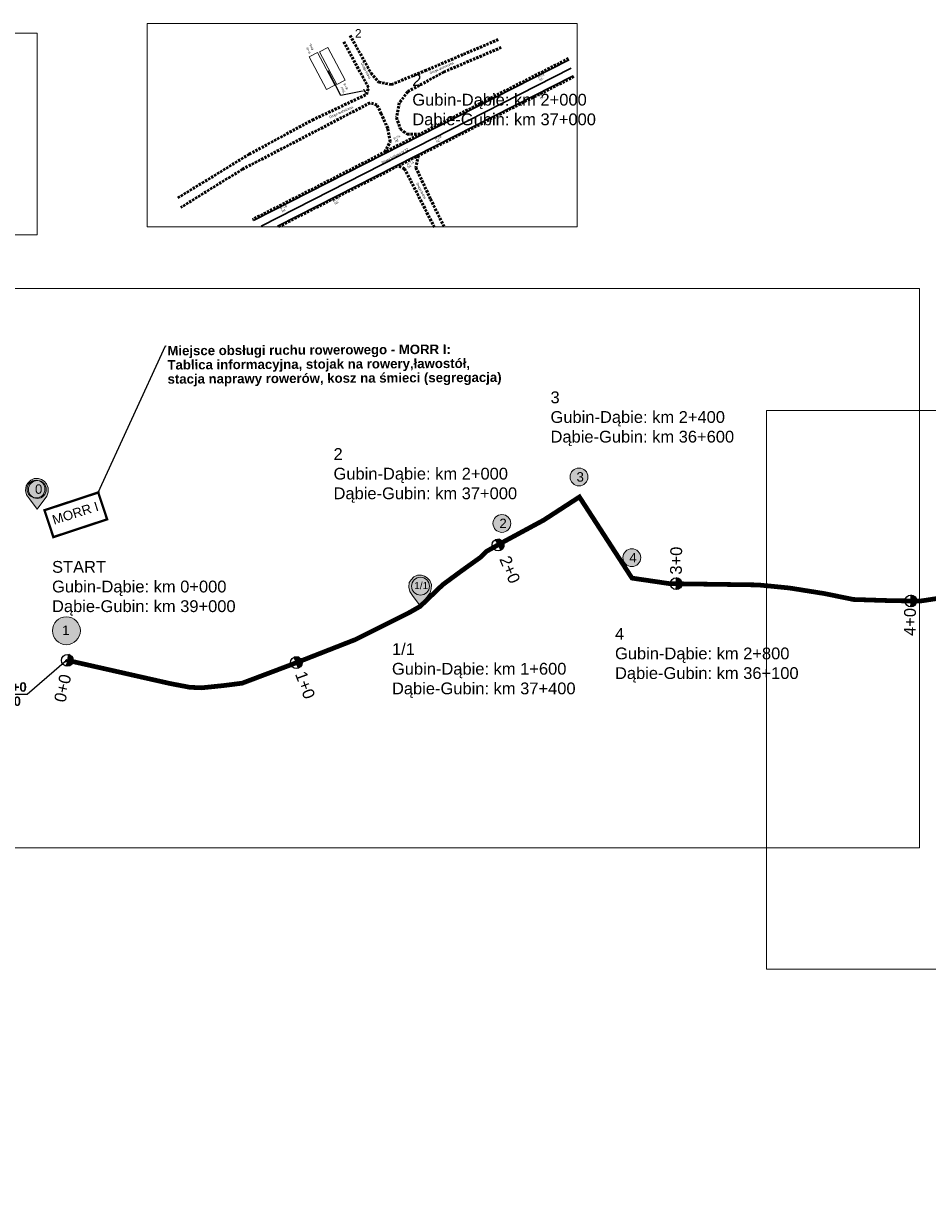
# Model space of a CAD drawing. Header units: millimetres. Extents: x -32728 to 16036, y -21222 to 1675.
# Tile 9 of 58: x 492 to 875, y 128 to 624. Entities that reach past the tile are written whole.
import ezdxf
from ezdxf import colors
from ezdxf.entities.mleader import LeaderData, LeaderLine
from ezdxf.math import Vec2, Vec3

# ---------------------------------------------------------------- set-up
doc = ezdxf.new("R2010")
doc.units = ezdxf.units.MM
doc.header["$XCLIPFRAME"] = 2
for name, pattern in [('2', [1.5, 1, -0.5]), ('P-1A', [12, 4, -8]), ('P-7a', [2, 1, -1]), ('P-7d', [1, 1, 0])]:
    doc.linetypes.add(name, pattern=pattern)
for name, color, linetype, lineweight, plot in [('0  podklady', 250, 'Continuous', 5, False), ('0 pomoc', 61, 'Continuous', 30, False), ('pomoc', 2, 'Continuous', 30, False)]:
    doc.layers.add(name, color=color, linetype=linetype, lineweight=lineweight, plot=plot)
for name, color, linetype, lineweight in [('1 MOP zagospodarowanie', 250, 'Continuous', 30), ('1 podklady', 252, 'Continuous', 5), ('10 znaki pionowe projektowane', 1, 'Continuous', 15), ('10 znaki poziome istniejące', 251, 'Continuous', 15), ('2 kraweznik opornik', 5, 'Continuous', 50), ('2 trasa', 5, '2', 50), ('4 opisy', 250, 'Continuous', 5)]:
    doc.layers.add(name, color=color, linetype=linetype, lineweight=lineweight)
for name, color, linetype, lineweight, true_color in [('10 opisy', 7, 'Continuous', 15, 0x000000), ('2 krawedz jezdni', 7, '2', 50, 0x000000), ('4 wymiary', 7, 'Continuous', 15, 0x000000)]:
    doc.layers.add(name, color=color, linetype=linetype, lineweight=lineweight, true_color=true_color)
doc.layers.add('C-DROGI-SYTUACJA-ETYKIETY', color=7, linetype='Continuous')
doc.styles.add('Annotative', font='arial.ttf')
doc.styles.add('ARIAL', font='arial.ttf')
doc.styles.add('plan', font='arial.ttf', dxfattribs={"height": 1})
doc.styles.get("Standard").update_dxf_attribs({"font": 'arial.ttf'})
picture_1 = doc.add_image_def('image1.png', size_in_pixel=(1905, 842))
picture_2 = doc.add_image_def('image11.png', size_in_pixel=(1897, 837))
picture_3 = doc.add_image_def('image13.png', size_in_pixel=(1883, 889))
picture_4 = doc.add_image_def('image33.png', size_in_pixel=(1895, 896))
picture_5 = doc.add_image_def('image53.png', size_in_pixel=(2967, 756))
picture_6 = doc.add_image_def('image54.png', size_in_pixel=(2967, 756))

# ---------------------------------------------------------------- blocks, each defined once
blk = doc.blocks.new('_BoxFilled')
at = {"color": 0, "linetype": 'ByBlock', "lineweight": -2}
blk.add_line((-0.5, 0), (-1, 0), dxfattribs=at)
at = {"color": 0, "linetype": 'ByBlock'}
blk.add_solid([(-0.5, 0.5), (0.5, 0.5), (-0.5, -0.5), (0.5, -0.5)], dxfattribs=at)
blk = doc.blocks.new('Słupek')
h = blk.add_hatch(color=256)
h.paths.add_polyline_path([(-50, -5), (0, -5), (50, -5), (50, -10), (-50, -10)])
h.paths.add_polyline_path([(5, 0, 1), (-5, 0, 1)])
at = {"color": 7}
blk.add_lwpolyline([(-50, -5), (50, -5), (50, -10), (-50, -10)], close=True, dxfattribs=at)
blk.add_circle((0, 0), 5, dxfattribs=at)
blk = doc.blocks.new('zw$FE46')
at = {"layer": '4 opisy'}
h = blk.add_hatch(color=1, dxfattribs=at)
h.dxf.hatch_style = 1
h.paths.add_polyline_path([(0, 7.91), (0.2, 9.81), (0.96, 11), (2.15, 12.2), (3.65, 12.92), (5.4, 12.9), (6.68, 12.58), (7.8, 11.86), (8.91, 10.72), (9.57, 8.93), (9.51, 7.17), (9.03, 5.51), (4.9, 0), (1.65, 4.26), (0.42, 6.02)])
h = blk.add_hatch(color=255, dxfattribs=at)
h.dxf.hatch_style = 1
h.paths.add_polyline_path([(8.75, 8.27, 1), (1.19, 8.27, 1)])
at = {"layer": '4 opisy', "color": 1}
blk.add_lwpolyline([(4.9, 0), (9.03, 5.51), (9.51, 7.17), (9.57, 8.93), (8.91, 10.72), (7.8, 11.86), (6.68, 12.58), (5.4, 12.9), (3.65, 12.92), (2.15, 12.2), (0.96, 11), (0.2, 9.81), (0, 7.91), (0.42, 6.02), (1.65, 4.26)], close=True, dxfattribs=at)
at = {"layer": '4 opisy', "color": 255}
blk.add_circle((4.97, 8.27), 3.78, dxfattribs=at)
blk = doc.blocks.new('P_Opis_Pionowe')
at = {"flags": 1}
for tag, p in [('Wielkość', (0, -1.2)), ('Aktywny', (0, -3.6)), ('Odblaskowość', (0, -2.4)), ('Ilość', (0, -4.8)), ('Dodatkowe', (0, -6)), ('Kilometraż', (0, -7.2)), ('NrDrogi', (0, -8.4))]:
    blk.add_attdef(tag, p, '', height=1, dxfattribs=at)
for tag, p in [('Symbol', (0, 0)), ('Stan', (5, 0))]:
    blk.add_attdef(tag, p, '', height=1)
blk = doc.blocks.new('P_Opis_Poziome')
for tag, p in [('SYMBOL', (0, 0)), ('DŁUGOŚĆ', (0, -1.2)), ('STAN', (0, -2.4))]:
    blk.add_attdef(tag, p, '', height=1)
at = {"flags": 1}
for tag, p in [('Powierzchnia', (0, -3.6)), ('Powierzchnia_na_mb', (0, -4.8))]:
    blk.add_attdef(tag, p, '', height=1, dxfattribs=at)

msp = doc.modelspace()

# ---------------------------------------------------------------- hatches: boundary and pattern name
at = {"layer": '4 opisy'}
h = msp.add_hatch(color=255, dxfattribs=at)
h.dxf.hatch_style = 1
h.paths.add_polyline_path([(731.497, 431.158, 1), (723.941, 431.158, 1)])
h = msp.add_hatch(color=255, dxfattribs=at)
h.dxf.hatch_style = 1
h.paths.add_polyline_path([(501.319, 426.019, 1), (493.763, 426.019, 1)])
h = msp.add_hatch(color=255, dxfattribs=at)
h.dxf.hatch_style = 1
h.paths.add_polyline_path([(698.802, 411.442, 1), (691.246, 411.442, 1)])
h = msp.add_hatch(color=255, dxfattribs=at)
h.dxf.hatch_style = 1
h.paths.add_polyline_path([(753.884, 396.935, 1), (746.328, 396.935, 1)])
at = {"layer": '4 opisy', "true_color": 0xffffff}
h = msp.add_hatch(color=7, dxfattribs=at)
h.dxf.hatch_style = 1
h.paths.add_polyline_path([(516.315, 365.935, 1), (504.51, 365.935, 1)])
at = {"layer": 'C-DROGI-SYTUACJA-ETYKIETY', "transparency": 33554687}
h = msp.add_hatch(color=256, dxfattribs=at)
h.dxf.hatch_style = 1
h.paths.add_polyline_path([(692.199, 404.535, -1), (694.578, 400.137)])
h = msp.add_hatch(color=256, dxfattribs=at)
h.dxf.hatch_style = 1
h.paths.add_polyline_path([(768.951, 388.367, -1), (768.895, 383.368)])
h = msp.add_hatch(color=256, dxfattribs=at)
h.dxf.hatch_style = 1
h.paths.add_polyline_path([(868.424, 381.089, -1), (868.388, 376.09)])
h = msp.add_hatch(color=256, dxfattribs=at)
h.dxf.hatch_style = 1
h.paths.add_polyline_path([(510.28, 350.946), (511.382, 355.823, -1)])
h.paths.add_polyline_path([(514.005, 347.113), (510.979, 333.726), (503.561, 335.403), (506.586, 348.789)], flags=9)
h = msp.add_hatch(color=256, dxfattribs=at)
h.dxf.hatch_style = 1
h.paths.add_polyline_path([(606.964, 354.711, -1), (608.788, 350.056)])

# ---------------------------------------------------------------- linework, layer by layer
at = {"layer": '10 znaki poziome istniejące', "linetype": 'P-7d', "const_width": 0.12, "flags": 128}
for points in [[(653.835, 572.574), (723.496, 608.002)], [(725.258, 601.234), (656.574, 566.283)], [(589.721, 539.967), (650.18, 570.715)], [(653.614, 564.777), (599.953, 537.47)]]:
    msp.add_lwpolyline(points, dxfattribs=at)
at = {"layer": '10 znaki poziome istniejące', "linetype": 'P-1A', "const_width": 0.12, "flags": 128}
msp.add_lwpolyline([(724.358, 604.52), (592.971, 537.537)], dxfattribs=at)
at = {"layer": '10 znaki poziome istniejące', "linetype": 'P-7a', "const_width": 0.24, "flags": 128}
for points in [[(651.256, 571.298), (652.771, 572.09)], [(655.567, 565.797), (654.278, 565.13)]]:
    msp.add_lwpolyline(points, dxfattribs=at)
at = {"layer": '2 krawedz jezdni', "color": 0}
for points in [[(557.648, 549.515), (587.915, 568.021), (614.625, 582.516), (637.689, 593.364), (638.419, 596.373), (627.844, 616.064)], [(630.67, 618.434), (639.513, 602.48), (642.795, 598.56), (648.173, 597.558), (662.395, 603.392), (678.804, 610.412), (693.39, 616.611)], [(694.757, 613.329), (670.508, 602.936), (655.102, 594.549), (651.546, 589.809), (650.361, 583.61), (652.002, 578.687), (654.828, 576.499), (660.278, 576.499)], [(723.308, 608.638), (589.337, 540.326)], [(725.573, 600.936), (600.014, 537.149)], [(645.438, 568.932), (647.626, 573.308), (646.623, 578.96), (643.889, 585.16), (642.065, 588.897), (639.148, 589.809), (584.997, 561.639), (558.925, 545.412)], [(659.554, 567.397), (658.566, 562.278), (664.765, 548.968), (670.417, 537.481)], [(666.406, 537.026), (656.287, 556.99), (653.734, 561.822), (651.137, 563.121)]]:
    msp.add_lwpolyline(points, dxfattribs=at)
at = {"layer": '2 kraweznik opornik', "const_width": 1}
msp.add_lwpolyline([(527.67, 413.18), (523.907, 424.574), (501.118, 417.049), (504.881, 405.654)], close=True, dxfattribs=at)
at = {"layer": '2 trasa', "ltscale": 2}
msp.add_lwpolyline([(510.831, 353.385, 2, 2, 0), (554.414, 343.535, 2, 2, 0), (562.776, 341.944, 2, 2, 0), (567.803, 341.739, 2, 2, 0), (576.779, 342.663, 2, 2, 0), (584.884, 343.689, 2, 2, 0), (606.338, 351.781, 2, 2, 0), (632.93, 362.204, 2, 2, 0), (655.418, 373.449, 2, 2, 0), (660.343, 376.239, 2, 2, 0), (669.911, 385.431, 2, 2, 0), (677.913, 391.33, 2, 2, 0), (686.018, 397.127, 2, 2, 0), (688.377, 399.538, 2, 2, 0), (696.277, 403.949, 2, 2, 0), (712.702, 412.823, 2, 2, 0), (727.885, 422.672, 2, 2, 0), (750.175, 388.255, 2, 2, 0), (766.152, 385.907, 2, 2, 0), (803.696, 385.373, 2, 2, 0), (816.959, 384.06, 2, 2, 0), (831.798, 381.696, 2, 2, 0), (844.011, 379.201, 2, 2, 0), (860.557, 378.676, 2, 2, 0), (872.507, 378.544, 2, 2, 0), (888.134, 380.908, 2, 2, 0)], format="xyseb", dxfattribs=at)
at = {"layer": '4 opisy', "color": 255}
for centre in [(727.719, 431.158), (497.541, 426.019), (695.024, 411.442), (750.106, 396.935)]:
    msp.add_circle(centre, 3.778, dxfattribs=at)
at = {"layer": '4 opisy', "color": 7, "true_color": 0xffffff}
msp.add_circle((510.413, 365.935), 5.903, dxfattribs=at)
at = {"layer": 'C-DROGI-SYTUACJA-ETYKIETY'}
msp.add_line((608.788, 350.056), (606.964, 354.711), dxfattribs=at)
at = {"layer": 'C-DROGI-SYTUACJA-ETYKIETY', "color": 7, "linetype": 'Continuous'}
for points in [[(768.958, 388.367), (768.887, 383.368)], [(868.434, 381.089), (868.379, 376.09)], [(511.382, 355.823), (510.28, 350.946)]]:
    msp.add_lwpolyline(points, dxfattribs=at)
for centre in [(693.389, 402.336), (768.923, 385.868), (868.406, 378.589), (510.831, 353.385), (607.876, 352.384)]:
    msp.add_circle(centre, 2.5, dxfattribs=at)
at = {"layer": 'pomoc'}
for p, q in [((589.721, 539.967), (723.544, 608.027)), ((724.358, 604.52), (592.971, 537.537)), ((725.258, 601.234), (599.953, 537.47))]:
    msp.add_line(p, q, dxfattribs=at)

# ---------------------------------------------------------------- block references
at = {"layer": '10 znaki pionowe projektowane'}
ref = msp.add_blockref('P_Opis_Pionowe', (614.128, 610.98), dxfattribs=dict(at, rotation=118.8609648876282))
ref.add_attrib('Symbol', 'R-4c', (614.128, 610.98), dxfattribs={"layer": '0', "height": 1, "rotation": 3358.86096})
ref.add_attrib('Stan', 'Proj.', (615.309, 612.54), dxfattribs={"layer": '0', "height": 1, "rotation": 3358.86096})
ref = msp.add_blockref('P_Opis_Pionowe', (627.759, 597.784), dxfattribs=dict(at, rotation=298.8609648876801))
ref.add_attrib('Symbol', 'R-4c', (627.759, 597.784), dxfattribs={"layer": '0', "height": 1, "rotation": 2818.86096})
ref.add_attrib('Stan', 'Proj.', (626.578, 596.225), dxfattribs={"layer": '0', "height": 1, "rotation": 2818.86096})
at = {"layer": '10 znaki pionowe projektowane', "xscale": 0.01217587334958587, "yscale": 0.01217587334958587, "zscale": 0.01217587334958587}
for p, rotation in [((636.743, 594.963), 303.933681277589), ((636.749, 594.961), 123.482542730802)]:
    msp.add_blockref('Słupek', p, dxfattribs=dict(at, rotation=rotation))
at = {"layer": '10 znaki poziome istniejące'}
ref = msp.add_blockref('P_Opis_Poziome', (710.568, 600.09), dxfattribs=dict(at, rotation=29.62004914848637))
ref.add_attrib('SYMBOL', 'P-7d', (710.568, 600.09), dxfattribs={"layer": '0', "height": 1, "rotation": 29.62005})
ref.add_attrib('STAN', 'Ist.', (711.161, 599.047), dxfattribs={"layer": '0', "height": 1, "rotation": 29.62005})
ref = msp.add_blockref('P_Opis_Poziome', (710.943, 592.296), dxfattribs=dict(at, rotation=26.24517244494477))
ref.add_attrib('SYMBOL', 'P-7d', (710.943, 592.296), dxfattribs={"layer": '0', "height": 1, "rotation": 386.24517})
ref.add_attrib('STAN', 'Ist.', (711.473, 591.22), dxfattribs={"layer": '0', "height": 1, "rotation": 386.24517})
ref = msp.add_blockref('P_Opis_Poziome', (649.432, 574.018), dxfattribs=dict(at, rotation=27.34680957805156))
ref.add_attrib('SYMBOL', 'P-7a', (649.432, 574.018), dxfattribs={"layer": '0', "height": 1, "rotation": 27.34681})
ref.add_attrib('STAN', 'Ist.', (649.983, 572.952), dxfattribs={"layer": '0', "height": 1, "rotation": 27.34681})
ref = msp.add_blockref('P_Opis_Poziome', (666.873, 573.962), dxfattribs=dict(at, rotation=27.01292609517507))
ref.add_attrib('SYMBOL', 'P-1a', (666.873, 573.962), dxfattribs={"layer": '0', "height": 1, "rotation": 387.01293})
ref.add_attrib('STAN', 'Ist.', (667.418, 572.893), dxfattribs={"layer": '0', "height": 1, "rotation": 387.01293})
ref = msp.add_blockref('P_Opis_Poziome', (655.087, 563.005), dxfattribs=dict(at, rotation=26.97039669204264))
ref.add_attrib('SYMBOL', 'P-7a', (655.087, 563.005), dxfattribs={"layer": '0', "height": 1, "rotation": 386.9704})
ref.add_attrib('STAN', 'Ist.', (655.253, 562.019), dxfattribs={"layer": '0', "height": 1, "rotation": 386.9704})
ref = msp.add_blockref('P_Opis_Poziome', (601.443, 544.375), dxfattribs=dict(at, rotation=29.3765575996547))
ref.add_attrib('SYMBOL', 'P-7d', (601.443, 544.375), dxfattribs={"layer": '0', "height": 1, "rotation": 29.37656})
ref.add_attrib('STAN', 'Ist.', (602.032, 543.329), dxfattribs={"layer": '0', "height": 1, "rotation": 29.37656})
ref = msp.add_blockref('P_Opis_Poziome', (623.769, 547.561), dxfattribs=dict(at, rotation=31.60589609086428))
ref.add_attrib('SYMBOL', 'P-7d', (623.769, 547.561), dxfattribs={"layer": '0', "height": 1, "rotation": 391.6059})
ref.add_attrib('STAN', 'Ist.', (624.398, 546.539), dxfattribs={"layer": '0', "height": 1, "rotation": 391.6059})
at = {"layer": '4 opisy'}
for p, rotation in [((493.12, 417.557), 359.9999999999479), ((655.544, 376.555), 359.999999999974)]:
    msp.add_blockref('zw$FE46', p, dxfattribs=dict(at, rotation=rotation))

# ---------------------------------------------------------------- texts
at = {"layer": '0  podklady', "color": 1, "insert": (632.716, 621.095), "char_height": 3.636, "width": 51.91881, "attachment_point": 1}
msp.add_mtext('2', dxfattribs=at)
at = {"layer": '0 pomoc', "color": 1, "char_height": 5, "width": 94.7938, "attachment_point": 1}
for s, insert in [('2\\PGubin-Dąbie: km 2+000\\PDąbie-Gubin: km 37+000', (657.046, 601.987)), ('3\\PGubin-Dąbie: km 2+400\\PDąbie-Gubin: km 36+600', (715.635, 467.416)), ('2\\PGubin-Dąbie: km 2+000\\PDąbie-Gubin: km 37+000', (623.643, 443.391)), ('START\\PGubin-Dąbie: km 0+000\\PDąbie-Gubin: km 39+000', (504.303, 395.527)), ('4\\PGubin-Dąbie: km 2+800\\PDąbie-Gubin: km 36+100', (742.974, 367.149)), ('1/1\\PGubin-Dąbie: km 1+600\\PDąbie-Gubin: km 37+400', (648.42, 360.652))]:
    msp.add_mtext(s, dxfattribs=dict(at, insert=insert))
at = {"layer": '1 MOP zagospodarowanie', "color": 7, "insert": (499.003, 413.123), "char_height": 4, "width": 30.58877, "attachment_point": 1, "rotation": 17.54535, "style": 'Annotative'}
msp.add_mtext('\\pxqc;{\\C0;MORR I}', dxfattribs=at)
at = {"layer": '4 opisy', "width": 8.69418, "attachment_point": 1}
for s, insert, char_height in [('3', (726.669, 433.181), 4), ('0', (497.096, 428.009), 4), ('2', (693.975, 413.465), 4), ('4', (749.057, 398.959), 4), ('1/1', (657.903, 386.593), 3), ('\\pxqc;1', (505.822, 368.155), 4)]:
    msp.add_mtext(s, dxfattribs=dict(at, insert=insert, char_height=char_height))
at = {"layer": '4 wymiary', "char_height": 1, "width": 16.73043, "attachment_point": 1, "style": 'plan'}
for s, insert, rotation in [('Droga leśna', (636.06, 607.089), 297.72604), ('Droga techniczna', (664.311, 602.864), 23.93145), ('Droga techniczna', (621.666, 584.157), 23.93145), ('Droga krajowa nr 32', (643.856, 564.925), 27.2819), ('Droga leśna', (659.491, 556.105), 297.72604)]:
    msp.add_mtext(s, dxfattribs=dict(at, insert=insert, rotation=rotation))
at = {"layer": 'C-DROGI-SYTUACJA-ETYKIETY', "linetype": 'Continuous', "char_height": 5, "width": 19.61801, "attachment_point": 1, "style": 'Annotative'}
for s, insert, rotation in [('{\\fArial|b0|i0|c1|p34;2+0}', (698.444, 398.319), 292.79802), ('{\\fArial|b0|i0|c1|p34;3+0}', (766.277, 389.774), 89.18516), ('{\\fArial|b0|i0|c1|p34;4+0}', (865.417, 363.774), 89.3704), ('{\\fArial|b0|i0|c1|p34;1+0}', (611.96, 349.34), 290.23076), ('{\\fArial|b0|i0|c1|p34;0+0}', (505.056, 336.346), 77.26487)]:
    msp.add_mtext(s, dxfattribs=dict(at, insert=insert, rotation=rotation))

# ---------------------------------------------------------------- pictures from other files: only their frames are drawn
at = {"layer": '0  podklady'}
image = msp.add_image(picture_4, insert=(544.668, 537.302), size_in_units=(182.329, 86.209), rotation=0, dxfattribs=at)
image.dxf.flags = 7
image = msp.add_image(picture_3, insert=(316.836, 533.861), size_in_units=(181.175, 85.536), dxfattribs=at)
image.dxf.flags = 7
at = {"layer": '1 podklady'}
image = msp.add_image(picture_1, insert=(311.901, 263.45), size_in_units=(560.107, 247.564), dxfattribs=at)
image.set_boundary_path([(-0.5, -0.5), (1904.5, 805.9864)])
image = msp.add_image(picture_2, insert=(807.144, 213.56), size_in_units=(557.203, 245.851), dxfattribs=at)
image.set_boundary_path([(-0.5, -0.5), (1896.5, 806.4475)])
at = {"layer": '10 znaki pionowe projektowane'}
image = msp.add_image(picture_6, insert=(624.203, 597.298), size_in_units=(15.698, 4), rotation=117.81429, dxfattribs=at)
image.dxf.flags = 7
image = msp.add_image(picture_5, insert=(617.751, 611.408), size_in_units=(15.698, 4), rotation=-62.18571, dxfattribs=at)
image.dxf.flags = 7

# ---------------------------------------------------------------- meshes
at = {"layer": 'C-DROGI-SYTUACJA-ETYKIETY', "color": 7, "linetype": 'Continuous'}
mesh = msp.add_polyface(dxfattribs=at)
corners = [(692.17, 404.519), (692.527, 403.88), (694.07, 404.742), (692.527, 403.88), (693.389, 402.336), (695.571, 403.555), (692.527, 403.88), (694.07, 404.742), (695.571, 403.555), (694.25, 400.793), (695.794, 401.655), (694.607, 400.154), (693.389, 402.336), (694.25, 400.793), (695.794, 401.655), (693.389, 402.336), (695.571, 403.555), (695.794, 401.655)]
mesh.append_faces([[corners[k] for k in face] for face in [(9, 10, 11)]], dxfattribs={"vtx0": -1, "color": 7})
mesh.append_faces([[corners[k] for k in face] for face in [(6, 7, 8), (15, 16, 17)]], dxfattribs={"vtx0": -1, "vtx2": -1, "color": 7})
mesh.append_faces([[corners[k] for k in face] for face in [(0, 1, 2)]], dxfattribs={"vtx1": -1, "color": 7})
mesh.append_faces([[corners[k] for k in face] for face in [(3, 4, 5), (12, 13, 14)]], dxfattribs={"vtx1": -1, "vtx2": -1, "color": 7})
mesh = msp.add_polyface(dxfattribs=at)
corners = [(768.958, 388.367), (768.948, 387.635), (770.716, 387.61), (768.948, 387.635), (768.923, 385.868), (771.423, 385.832), (768.948, 387.635), (770.716, 387.61), (771.423, 385.832), (768.898, 384.1), (770.665, 384.075), (768.887, 383.368), (768.923, 385.868), (768.898, 384.1), (770.665, 384.075), (768.923, 385.868), (771.423, 385.832), (770.665, 384.075)]
mesh.append_faces([[corners[k] for k in face] for face in [(9, 10, 11)]], dxfattribs={"vtx0": -1, "color": 7})
mesh.append_faces([[corners[k] for k in face] for face in [(6, 7, 8), (15, 16, 17)]], dxfattribs={"vtx0": -1, "vtx2": -1, "color": 7})
mesh.append_faces([[corners[k] for k in face] for face in [(0, 1, 2)]], dxfattribs={"vtx1": -1, "color": 7})
mesh.append_faces([[corners[k] for k in face] for face in [(3, 4, 5), (12, 13, 14)]], dxfattribs={"vtx1": -1, "vtx2": -1, "color": 7})
mesh = msp.add_polyface(dxfattribs=at)
corners = [(868.434, 381.089), (868.426, 380.357), (870.193, 380.338), (868.426, 380.357), (868.406, 378.589), (870.906, 378.562), (868.426, 380.357), (870.193, 380.338), (870.906, 378.562), (868.387, 376.822), (870.155, 376.802), (868.379, 376.09), (868.406, 378.589), (868.387, 376.822), (870.155, 376.802), (868.406, 378.589), (870.906, 378.562), (870.155, 376.802)]
mesh.append_faces([[corners[k] for k in face] for face in [(9, 10, 11)]], dxfattribs={"vtx0": -1, "color": 7})
mesh.append_faces([[corners[k] for k in face] for face in [(6, 7, 8), (15, 16, 17)]], dxfattribs={"vtx0": -1, "vtx2": -1, "color": 7})
mesh.append_faces([[corners[k] for k in face] for face in [(0, 1, 2)]], dxfattribs={"vtx1": -1, "color": 7})
mesh.append_faces([[corners[k] for k in face] for face in [(3, 4, 5), (12, 13, 14)]], dxfattribs={"vtx1": -1, "vtx2": -1, "color": 7})
mesh = msp.add_polyface(dxfattribs=at)
corners = [(511.382, 355.823), (511.22, 355.109), (512.945, 354.719), (511.22, 355.109), (510.831, 353.385), (513.269, 352.834), (511.22, 355.109), (512.945, 354.719), (513.269, 352.834), (510.441, 351.66), (512.165, 351.271), (510.28, 350.946), (510.831, 353.385), (510.441, 351.66), (512.165, 351.271), (510.831, 353.385), (513.269, 352.834), (512.165, 351.271)]
mesh.append_faces([[corners[k] for k in face] for face in [(9, 10, 11)]], dxfattribs={"vtx0": -1, "color": 7})
mesh.append_faces([[corners[k] for k in face] for face in [(6, 7, 8), (15, 16, 17)]], dxfattribs={"vtx0": -1, "vtx2": -1, "color": 7})
mesh.append_faces([[corners[k] for k in face] for face in [(0, 1, 2)]], dxfattribs={"vtx1": -1, "color": 7})
mesh.append_faces([[corners[k] for k in face] for face in [(3, 4, 5), (12, 13, 14)]], dxfattribs={"vtx1": -1, "vtx2": -1, "color": 7})
mesh = msp.add_polyface(dxfattribs=at)
corners = [(606.964, 354.711), (607.231, 354.03), (608.877, 354.675), (607.231, 354.03), (607.876, 352.384), (610.204, 353.296), (607.231, 354.03), (608.877, 354.675), (610.204, 353.296), (608.521, 350.738), (610.167, 351.383), (608.788, 350.056), (607.876, 352.384), (608.521, 350.738), (610.167, 351.383), (607.876, 352.384), (610.204, 353.296), (610.167, 351.383)]
mesh.append_faces([[corners[k] for k in face] for face in [(9, 10, 11)]], dxfattribs={"vtx0": -1, "color": 7})
mesh.append_faces([[corners[k] for k in face] for face in [(6, 7, 8), (15, 16, 17)]], dxfattribs={"vtx0": -1, "vtx2": -1, "color": 7})
mesh.append_faces([[corners[k] for k in face] for face in [(0, 1, 2)]], dxfattribs={"vtx1": -1, "color": 7})
mesh.append_faces([[corners[k] for k in face] for face in [(3, 4, 5), (12, 13, 14)]], dxfattribs={"vtx1": -1, "vtx2": -1, "color": 7})

# ---------------------------------------------------------------- leaders
at = {"layer": '10 opisy'}
ml = msp.add_multileader_mtext('Standard', dxfattribs=at)
ml.set_content('{\\fArial|b1|i0|c0|p34;Miejsce obsługi ruchu rowerowego - MORR I:\\PTablica informacyjna, stojak na rowery,ławostół, \\Pstacja naprawy rowerów, kosz na śmieci (segregacja)}', color=256, style='ARIAL')
ml.set_leader_properties(color=256)
ml.set_arrow_properties(name='BOXFILLED')
ml.build(insert=Vec2(0, 0))
ml.multileader.update_dxf_attribs({"has_text_frame": 1, "text_left_attachment_type": 0, "text_right_attachment_type": 6, "text_bottom_attachment_type": 10, "dogleg_length": 0.36, "arrow_head_size": 0})
ctx = ml.context
ctx.base_point, ctx.arrow_head_size, ctx.landing_gap_size, ctx.plane_origin, ctx.plane_x_axis, ctx.plane_y_axis = Vec3(552.715, 486.711), 0, 0.5, Vec3(679.593, 491.479), Vec3(0.9999861, 0.0052726), Vec3(-0.0052726, 0.9999861)
ctx.left_attachment, ctx.right_attachment, ctx.top_attachment = 0, 6, 10
notes = []
notes.append((ctx, [(0, (1, 1, 0), (552.355, 486.709), (0.9999861, 0.0052726), 0.36, [(0, [(523.907, 424.574)], 256, [])])]))
ctx.mtext.insert, ctx.mtext.text_direction, ctx.mtext.rotation, ctx.mtext.line_spacing_factor, ctx.mtext.flow_direction = Vec3(553.215, 486.714), Vec3(0.9999861, 0.0052726), 0.0052726, 0.9, 5
ml = msp.add_multileader_mtext('Standard', dxfattribs=at)
ml.set_content('{\\fArial|b1|i0|c0|p34;Początek szlaku rowerowego na odcinku Gubin-Dąbie: km 0+0\\PKoniec szlaku rowerowego na odcinku Dąbie-Gubin: km 39+0\\P\\PTablica przedstawiająca przebieg szlaku, wraz z punktami \\Pcharakterystycznymi, obecną lokalizację na szlaku, \\Pzwięzły opis, zdjęciami ze szlaku, loga Inwestorów; itp.}', color=256, style='ARIAL')
ml.set_leader_properties(color=256)
ml.set_arrow_properties(name='BOXFILLED')
ml.build(insert=Vec2(0, 0))
ml.multileader.update_dxf_attribs({"has_text_frame": 1, "text_left_attachment_type": 0, "text_right_attachment_type": 6, "text_bottom_attachment_type": 10, "dogleg_length": 0.36, "arrow_head_size": 0})
ctx = ml.context
ctx.base_point, ctx.arrow_head_size, ctx.landing_gap_size, ctx.plane_origin, ctx.plane_x_axis, ctx.plane_y_axis = Vec3(327.446, 343.211), 0, 0.5, Vec3(490.915, 346.879), Vec3(0.9999861, 0.0052726), Vec3(-0.0052726, 0.9999861)
ctx.left_attachment, ctx.right_attachment, ctx.top_attachment = 0, 6, 10
notes.append((ctx, [(0, (1, 1, 0), (493.813, 338.913), (-0.9999861, -0.0052726), 0.36, [(0, [(510.449, 353.314)], 0, [])])]))
ctx.mtext.insert, ctx.mtext.text_direction, ctx.mtext.rotation, ctx.mtext.line_spacing_factor, ctx.mtext.flow_direction = Vec3(327.946, 343.214), Vec3(0.9999861, 0.0052726), 0.0052726, 0.9, 5
at = {"layer": '10 znaki pionowe projektowane'}
ml = msp.add_multileader_mtext('Standard', dxfattribs=at)
ml.set_content('', color=256)
ml.set_leader_properties()
ml.build(insert=Vec2(0, 0))
ml.multileader.update_dxf_attribs({"has_dogleg": 0, "arrow_head_size": 0.8})
ctx = ml.context
ctx.base_point, ctx.char_height, ctx.arrow_head_size, ctx.landing_gap_size, ctx.plane_origin = Vec3(620.627, 603.366), 0.8, 0.8, 0.4, Vec3(496.47, 509.831)
ctx.text_align_type = 2
notes.append((ctx, [(0, (1, 1, 0), (629.427, 603.366), (-1, 0), 8, [(0, [(636.687, 594.884), (626.808, 592.898)], 256, [])])]))
ctx.mtext.insert, ctx.mtext.alignment, ctx.mtext.flow_direction = Vec3(621.027, 603.766), 3, 5
for ctx, leaders in notes:
    for number, flags, end, landing, length, lines in leaders:
        leader = LeaderData()
        leader.index, (leader.has_last_leader_line, leader.has_dogleg_vector, leader.attachment_direction) = number, flags
        leader.last_leader_point, leader.dogleg_vector, leader.dogleg_length = Vec3(end), Vec3(landing), length
        for number, points, colour, breaks in lines:
            line = LeaderLine()
            line.index, line.vertices, line.color, line.breaks = number, Vec3.list(points), colors.encode_raw_color(colour), breaks
            leader.lines.append(line)
        ctx.leaders.append(leader)

doc.saveas('drawing.dxf')
